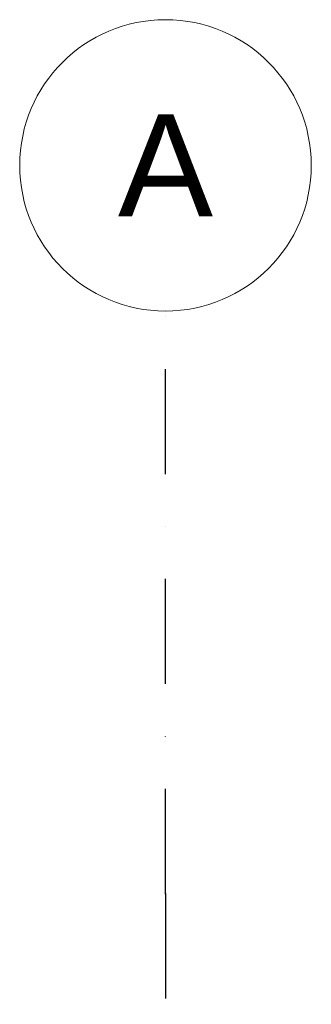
# Model space of a CAD drawing. Header units: millimetres. Extents: x -12989 to 381717, y -50461 to 30884.
# Tile 62 of 63: x 378035 to 378535, y -37150 to -35461. Entities that reach past the tile are written whole.
import ezdxf
from ezdxf.enums import TextEntityAlignment as Align

# ---------------------------------------------------------------- set-up
doc = ezdxf.new("R2010")
doc.units = ezdxf.units.MM
doc.header["$MEASUREMENT"] = 0
doc.linetypes.add('Kropki i Kreski', pattern=[360, 180, -90, 0, -90])
doc.layers.add('Nowe_Warstwa IFC.Import IFC', color=7, linetype='Continuous')
for name, color, linetype, lineweight in [('Nowe_Warstwa IFC.Import IFC_Nr_pióra__1', 7, 'Continuous', 13), ('Nowe_Warstwa IFC.Import IFC_Nr_pióra__25', 7, 'Continuous', 25), ('Nowe_Warstwa IFC.Import IFC_Nr_pióra__7', 7, 'Continuous', 13)]:
    doc.layers.add(name, color=color, linetype=linetype, lineweight=lineweight)
doc.styles.add('STYL_AUTOMATYCZNY_1', font='arial.ttf')

# ---------------------------------------------------------------- blocks, each defined once
blk = doc.blocks.new('Standardowy znacznik osi[7]_1', base_point=(378285.4, -35960.6))
at = {"layer": 'Nowe_Warstwa IFC.Import IFC_Nr_pióra__25', "color": 7, "linetype": 'Kropki i Kreski', "lineweight": 25}
for q in [(378285.4, -35960.6), (378285.4, -48960.6)]:
    blk.add_line((378285.4, -36960.6), q, dxfattribs=at)
blk.add_point((378285.4, -36960.6), dxfattribs=at)
blk.add_point((378285.4, -36960.6), dxfattribs=at)
at = {"layer": 'Nowe_Warstwa IFC.Import IFC_Nr_pióra__7', "color": 7, "linetype": 'Continuous', "lineweight": 13}
blk.add_circle((378285.4, -35710.6), 250, dxfattribs=at)
at = {"layer": 'Nowe_Warstwa IFC.Import IFC_Nr_pióra__1', "color": 7, "lineweight": 13, "style": 'STYL_AUTOMATYCZNY_1'}
for tag, p in [('AC_MarkerText_1_0', (378285.4, -35623.1)), ('AC_MarkerText_1_1', (378285.4, -50123.1))]:
    blk.add_attdef(tag, text='', height=175, rotation=360, dxfattribs=at).set_placement(p, align=Align.TOP_CENTER)

msp = doc.modelspace()

# ---------------------------------------------------------------- block references
at = {"layer": 'Nowe_Warstwa IFC.Import IFC', "color": 7, "linetype": 'Continuous', "lineweight": 13}
ref = msp.add_blockref('Standardowy znacznik osi[7]_1', (378285.4, -35960.6), dxfattribs=at)
ref.add_attrib('AC_MarkerText_1', 'A', dxfattribs={"layer": 'Nowe_Warstwa IFC.Import IFC_Nr_pióra__1', "color": 7, "lineweight": 13, "height": 175, "rotation": 360, "style": 'STYL_AUTOMATYCZNY_1'}).set_placement((378285.4, -35623.1), align=Align.TOP_CENTER)

doc.saveas('drawing.dxf')
